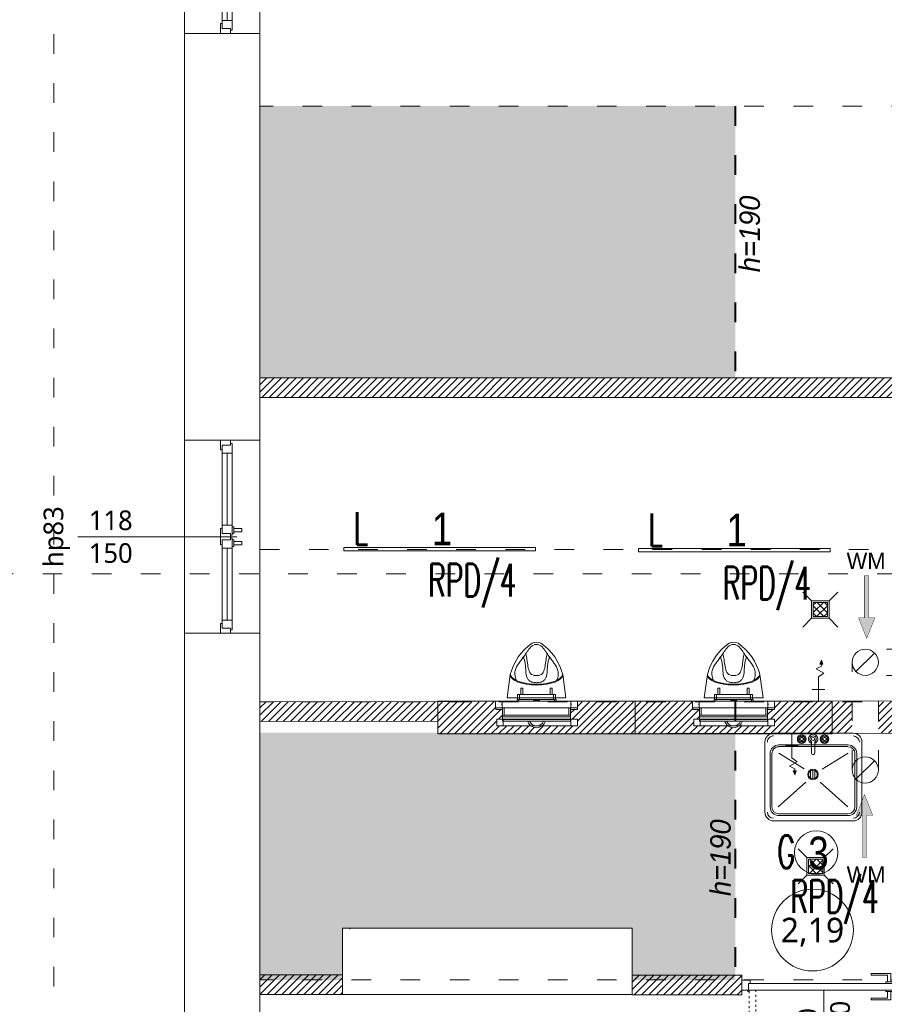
# Model space of a CAD drawing. Header units: millimetres. Extents: x 85284 to 143915, y -66821 to -28273.
# Tile 15 of 31: x 127064 to 127592, y -63925 to -63323. Entities that reach past the tile are written whole.
import ezdxf
from ezdxf.enums import TextEntityAlignment as Align

# ---------------------------------------------------------------- set-up
doc = ezdxf.new("R2010")
doc.units = ezdxf.units.MM
doc.linetypes.add('ACAD_ISO03W100', pattern=[30, 12, -18])
doc.linetypes.add('ACAD_ISO07W100', pattern=[3, 0, -3])
doc.layers.get('0').update_dxf_attribs({"color": 251, "lineweight": 9})
for name, color, linetype, lineweight in [('A-sanitariaty.ART', 251, 'Continuous', 9), ('IE_Numer centralki', 3, 'Continuous', 13), ('IE_Numery obw ośw hala', 6, 'Continuous', 13), ('IE_Oświetlenie podstawowe', 4, 'Continuous', 13), ('instalacje_arch', 251, 'Continuous', 9), ('OPIS', 251, 'Continuous', 9), ('opis..KF', 251, 'Continuous', 9), ('pomocnicza', 251, 'Continuous', 9), ('stolarka_arch', 251, 'Continuous', 9), ('TEXT', 251, 'Continuous', 9), ('wentylacja..KF', 251, 'Continuous', 9), ('wypełnienie 2', 251, 'Continuous', 9), ('ściana pro..KF', 251, 'Continuous', 9), ('ściany ist..KF', 251, 'Continuous', 9)]:
    doc.layers.add(name, color=color, linetype=linetype, lineweight=lineweight)
doc.styles.add('ARCH', font='segoeuil.ttf')
doc.styles.add('Opisowy', font='arial.ttf')
doc.styles.add('SIMPLEX', font='simplex', dxfattribs={"width": 0.85})
doc.styles.get("Standard").update_dxf_attribs({"font": 'arial.ttf'})
pattern_1 = [(45, (-308.0725, -28536.048), (-2.24506403, 2.24506403), [])]

# ---------------------------------------------------------------- blocks, each defined once
blk = doc.blocks.new('*U179')
at = {"layer": 'stolarka_arch', "lineweight": 0}
blk.add_lwpolyline([(0, 0), (118, 0), (118, -46), (0, -46)], close=True, dxfattribs=at)
at = {"layer": 'stolarka_arch'}
for points in [[(0, -22), (6, -22), (6, -23), (3, -23), (3, -28), (0, -28)], [(3, -23), (8, -23), (8, -29), (2, -29), (2, -28), (3, -28)], [(8, -26), (52, -26), (52, -23), (8, -23)], [(57, -23), (52, -23), (52, -29), (58, -29), (58, -28), (57, -28)], [(54, -22), (64, -22), (64, -23), (61, -23), (61, -28), (57, -28), (57, -23), (54, -23)], [(61, -23), (66, -23), (66, -29), (60, -29), (60, -28), (61, -28)], [(110, -26), (66, -26), (66, -23), (110, -23)], [(115, -23), (110, -23), (110, -29), (116, -29), (116, -28), (115, -28)], [(118, -22), (112, -22), (112, -23), (115, -23), (115, -28), (118, -28)], [(8, -26), (52, -26), (52, -29), (8, -29)], [(57, -30), (53, -30), (53, -29), (57, -29)], [(56, -35), (54, -35), (54, -30), (56, -30)], [(65, -30), (61, -30), (61, -29), (65, -29)], [(64, -35), (62, -35), (62, -30), (64, -30)], [(110, -26), (66, -26), (66, -29), (110, -29)]]:
    blk.add_lwpolyline(points, close=True, dxfattribs=at)
blk = doc.blocks.new('*U169')
at = {"layer": 'opis..KF'}
blk.add_line((-20, 0), (77, 0), dxfattribs=at)
at = {"layer": 'opis..KF', "style": 'ARCH', "flags": 12}
for tag, p in [('150', (0, 10)), ('120', (0, -10))]:
    blk.add_attdef(tag, text='', height=12, dxfattribs=at).set_placement(p, align=Align.MIDDLE_CENTER)
blk.add_attdef('hp', text='', height=12, rotation=90, dxfattribs=at).set_placement((-35, 0), align=Align.MIDDLE_CENTER)
blk = doc.blocks.new('*U73')
at = {"layer": 'instalacje_arch', "color": 41, "linetype": 'ACAD_ISO03W100', "lineweight": 9, "true_color": 0xf4ee51}
blk.add_line((0, -2912.07), (0, -145), dxfattribs=at)
at = {"layer": 'instalacje_arch', "color": 41, "true_color": 0xf4ee51, "style": 'ARCH'}
for tag, p in [('P1', (0, 0)), ('P2', (0, -3057.07))]:
    blk.add_attdef(tag, text='', height=20, rotation=90, dxfattribs=at).set_placement(p, align=Align.MIDDLE_CENTER)
blk = doc.blocks.new('111_320_00_5-G-1')
for p, q in [((-208, 112), (-208, 122)), ((208, 122), (-208, 122)), ((208, 122), (208, 112)), ((-208, 95.8), (-208, 112)), ((-208, 112), (208, 112)), ((-208, 95.8), (-208, 85.8)), ((208, 95.8), (-208, 95.8)), ((-208, 85.8), (-198, 85.8)), ((-208, 40), (-208, 85.8)), ((-198, 40), (-198, 85.8)), ((198, 85.8), (-198, 85.8)), ((198, 85.8), (208, 85.8)), ((198, 40), (198, 85.8)), ((208, 112), (208, 95.8)), ((208, 85.8), (208, 95.8)), ((208, 40), (208, 85.8)), ((-250, 40), (-250, 0)), ((-250, 40), (-210, 40)), ((-250, 0), (-210, 0)), ((-249.5, 40), (-249.5, 50.5)), ((-208, 50.5), (-249.5, 50.5)), ((-212.5, 23.6), (-212.5, 16.4)), ((-212.5, 23.6), (-210, 23.6)), ((-210, 16.4), (-212.5, 16.4)), ((-210, 40), (-210, 23.6)), ((-210, 40), (-210, 0)), ((-210, 40), (210, 40)), ((-210, 16.4), (-210, 0)), ((-210, 0), (210, 0)), ((-118.5, 0), (-118.5, -10)), ((-108.8, 0), (-108.8, -10)), ((109.7, 0), (109.7, -10)), ((119.4, 0), (119.4, -10)), ((249.5, 50.5), (208, 50.5)), ((210, 40), (210, 23.6)), ((210, 40), (250, 40)), ((210, 40), (210, 0)), ((210, 23.6), (212.5, 23.6)), ((212.5, 16.4), (210, 16.4)), ((210, 16.4), (210, 0)), ((210, 0), (250, 0)), ((212.5, 16.4), (212.5, 23.6)), ((249.5, 40), (249.5, 50.5)), ((250, 40), (250, 0)), ((-108.8, -10), (-118.5, -10)), ((-108.8, -10), (109.7, -10)), ((20.5, -5), (-19.5, -5)), ((119.4, -10), (109.7, -10))]:
    blk.add_line(p, q)
for radius, start, end in [(56, 90, 164.03689), (45, 20.01372, 159.98628), (56, 15.96311, 90)]:
    blk.add_arc((0, 106.6), radius, start, end)
at = {"flags": 3}
blk.add_attdef('PRODUCENT', (0, 0), '', height=2.5, dxfattribs=at)
blk = doc.blocks.new('*U1065')
at = {"layer": 'A-sanitariaty.ART'}
for p, q in [((42.21, 22), (44.2, 36.22)), ((78.21, 22), (76.23, 36.22)), ((50.77, 28), (50.61, 27.84)), ((51.81, 27.84), (50.61, 27.84)), ((50.61, 24), (50.61, 27.84)), ((50.61, 24), (50.61, 25.84)), ((50.77, 28), (51.65, 28)), ((51.65, 28), (51.81, 27.84)), ((51.81, 24), (51.81, 27.84)), ((51.81, 24), (51.81, 25.84)), ((68.77, 28), (68.61, 27.84)), ((68.61, 24), (68.61, 27.84)), ((69.81, 27.84), (68.61, 27.84)), ((68.61, 24), (68.61, 25.84)), ((68.61, 24), (68.61, 25.84)), ((68.77, 28), (69.65, 28)), ((69.65, 28), (69.81, 27.84)), ((69.81, 24), (69.81, 27.84)), ((69.81, 24), (69.81, 25.84)), ((78.21, 22), (42.21, 22)), ((48.57, 21), (48.57, 24)), ((48.57, 24), (49.77, 24)), ((70.57, 24), (49.77, 24)), ((49.77, 21), (49.77, 24)), ((70.57, 21), (70.57, 24)), ((70.57, 24), (71.77, 24)), ((71.77, 21), (71.77, 24))]:
    blk.add_line(p, q, dxfattribs=at)
for points in [[(0, 0), (0, 20), (120.42, 20), (120.42, 0)], [(35.21, 9), (39.21, 9), (39.21, 5), (35.21, 5)], [(39.21, 5), (80.53, 5), (80.53, 9), (39.21, 9)], [(84.53, 9), (80.53, 9), (80.53, 5), (84.53, 5)]]:
    blk.add_lwpolyline(points, close=True, dxfattribs=at)
for centre, radius, start, end in [((76.17, 28.23), 32.96, 124.55591, 165.95922), ((60.21, 49.71), 6.29, 64.19059, 115.80941), ((44.25, 28.23), 32.96, 14.04078, 55.44409)]:
    blk.add_arc(centre, radius, start, end, dxfattribs=at)
for centre, major_axis, start_param, end_param in [((60.21, 36.22), (16.02, 0), 3.141593, 6.283185), ((60.21, 36.78), (-16.02, 0), 0.065622, 3.07597)]:
    blk.add_ellipse(centre, major_axis=major_axis, ratio=0.402462, start_param=start_param, end_param=end_param, dxfattribs=at)
for points, knots in [([(47.89, 32.66), (47.41, 33.82), (46.81, 35.74), (47.07, 39.5), (49.22, 43.01), (52.67, 47.31), (55.21, 51.57), (58.24, 54.62), (59.86, 54.65), (60.21, 54.66)], [3.043789, 3.043789, 3.043789, 3.043789, 6.761657, 9.136118, 14.050107, 18.764597, 25.639831, 29.403073, 30.435335, 30.435335, 30.435335, 30.435335]), ([(72.53, 32.66), (73.02, 33.82), (73.61, 35.74), (73.36, 39.5), (71.21, 43.01), (67.76, 47.31), (65.21, 51.57), (62.18, 54.62), (60.56, 54.65), (60.21, 54.66)], [3.043789, 3.043789, 3.043789, 3.043789, 6.761657, 9.136118, 14.050107, 18.764597, 25.639831, 29.403073, 30.435335, 30.435335, 30.435335, 30.435335]), ([(60.21, 35.57), (59.67, 35.61), (58.4, 35.78), (56.99, 36.22), (54.98, 39.14), (54.8, 43.88), (53.95, 47.79), (53.63, 48.96)], [3.104904, 3.104904, 3.104904, 3.104904, 3.921257, 5.36857, 6.983212, 15.264462, 18.89669, 18.89669, 18.89669, 18.89669]), ([(60.21, 35.57), (60.75, 35.61), (62.03, 35.78), (63.43, 36.22), (65.45, 39.14), (65.63, 43.88), (66.48, 47.79), (66.79, 48.96)], [3.104904, 3.104904, 3.104904, 3.104904, 3.921257, 5.36857, 6.983212, 15.264462, 18.89669, 18.89669, 18.89669, 18.89669]), ([(60.21, 31.27), (59.28, 31.32), (57.87, 31.47), (56.03, 32.22), (53.39, 35.12), (53.98, 40.79), (52.87, 45.27), (52.3, 47.02)], [1.12883, 1.12883, 1.12883, 1.12883, 3.921257, 5.36857, 6.983212, 15.264462, 20.793631, 20.793631, 20.793631, 20.793631]), ([(60.21, 31.27), (61.15, 31.32), (62.55, 31.47), (64.4, 32.22), (67.04, 35.12), (66.44, 40.79), (67.56, 45.27), (68.12, 47.02)], [1.12883, 1.12883, 1.12883, 1.12883, 3.921257, 5.36857, 6.983212, 15.264462, 20.793631, 20.793631, 20.793631, 20.793631])]:
    blk.add_open_spline(points, degree=3, knots=knots, dxfattribs=at)
at = {"layer": 'A-sanitariaty.ART', "xscale": 0.1, "yscale": 0.1, "zscale": 0.1, "rotation": 180}
blk.add_blockref('111_320_00_5-G-1', (60.21, 20), dxfattribs=at)
blk = doc.blocks.new('*U168')
at = {"layer": 'stolarka_arch', "linetype": 'ACAD_ISO03W100', "lineweight": 0, "ltscale": 0.1}
for points in [[(4.5, 92), (4.5, 0), (8.5, 0), (8.5, 92)], [(3.5, 87), (-1.5, 87), (-1.5, 75), (-0.5, 75), (-0.5, 85), (3.5, 85)], [(3.5, 88), (3.5, 84), (4.5, 84), (4.5, 88)], [(9.5, 88), (9.5, 84), (8.5, 84), (8.5, 88)], [(9.5, 87), (14.5, 87), (14.5, 75), (13.5, 75), (13.5, 85), (9.5, 85)]]:
    blk.add_lwpolyline(points, close=True, dxfattribs=at)
at = {"layer": 'stolarka_arch'}
for points in [[(5, -4), (5, -6), (0, -6), (0, 0), (4, 0), (4, -4), (5, -4)], [(96, 0), (4, 0), (4, -4), (96, -4)], [(91, 1), (91, 6), (79, 6), (79, 5), (89, 5), (89, 1)], [(92, 1), (88, 1), (88, 0), (92, 0)], [(95, -4), (95, -6), (100, -6), (100, 0), (96, 0), (96, -4), (95, -4)], [(91, -5), (91, -10), (79, -10), (79, -9), (89, -9), (89, -5)], [(92, -5), (88, -5), (88, -4), (92, -4)]]:
    blk.add_lwpolyline(points, close=True, dxfattribs=at)
blk.add_circle((4, 0.5), 0.5, dxfattribs=at)
at = {"layer": 'stolarka_arch', "linetype": 'ACAD_ISO07W100', "lineweight": 0, "ltscale": 0.5}
blk.add_arc((4, 0), 92, 0, 89.65063, dxfattribs=at)
blk = doc.blocks.new('*U1069')
at = {"layer": 'A-sanitariaty.ART'}
h = blk.add_hatch(dxfattribs=at)
h.set_pattern_fill('ANSI37', color=256)
h.paths.add_polyline_path([(4.35, -4.35), (4.35, 4.35), (-4.35, 4.35), (-4.35, -4.35)])
for p, q in [((-5.35, 5.35), (-10.71, 10.71)), ((5.35, 5.35), (10.71, 10.71)), ((-10.71, -10.71), (-5.35, -5.35)), ((10.71, -10.71), (5.35, -5.35))]:
    blk.add_line(p, q, dxfattribs=at)
for points in [[(5.35, -5.35), (5.35, 5.35), (-5.35, 5.35), (-5.35, -5.35)], [(4.35, -4.35), (4.35, 4.35), (-4.35, 4.35), (-4.35, -4.35)]]:
    blk.add_lwpolyline(points, close=True, dxfattribs=at)
blk = doc.blocks.new('*U1070')
at = {"layer": 'A-sanitariaty.ART'}
for p, q in [((-1.8, 25.34), (-2.73, 22.94)), ((-1.8, 25.34), (-0.88, 22.94)), ((-0.88, 22.94), (-2.73, 22.94)), ((0, 0), (0, 15.11)), ((3.89, 7.55), (-3.89, 7.55))]:
    blk.add_line(p, q, dxfattribs=at)
blk.add_lwpolyline([(0, 15.11), (-3.33, 17.44), (1.52, 20.05), (-1.8, 21.8), (-1.8, 25.34)], dxfattribs=at)
blk.add_solid([(-0.88, 22.94), (-2.73, 22.94), (-1.8, 25.34)], dxfattribs=at)
blk = doc.blocks.new('*U1071')
at = {"layer": 'A-sanitariaty.ART'}
for p, q in [((-29.67, 5.35), (-29.67, 48.19)), ((24.32, 53.55), (-24.32, 53.55)), ((-24.32, 53.55), (-24.32, 53.55)), ((-21.1, 50.33), (21.1, 50.33)), ((-21.1, 50.33), (-21.1, 50.33)), ((-21.1, 49.26), (21.1, 49.26)), ((29.67, 5.35), (29.67, 48.19)), ((-26.46, 12.48), (-26.46, 44.98)), ((-25.39, 12.48), (-25.39, 44.98)), ((-4.19, 29.82), (-21.1, 44.98)), ((4.72, 29.82), (21.64, 44.98)), ((25.39, 44.98), (25.39, 12.48)), ((26.46, 44.98), (26.46, 12.48)), ((-2.21, 26.2), (-2.21, 24.19)), ((-0.88, 27.61), (-0.88, 22.77)), ((0.46, 27.86), (0.46, 22.52)), ((1.8, 27.39), (1.8, 23)), ((-5.3, 21.98), (-21.23, 12.07)), ((5.66, 21.7), (21.23, 12.07)), ((-0.76, 5.19), (-0.76, 12.19)), ((1.16, 12.19), (1.16, 5.18)), ((21.1, 8.19), (-21.1, 8.19)), ((21.1, 7.12), (-21.1, 7.12)), ((24.32, 0), (-24.32, 0)), ((-7.71, 3.76), (-8.23, 3.76)), ((-7.72, 3.28), (-8.23, 3.28)), ((-7.03, 4.45), (-7.03, 4.97)), ((-7.03, 2.6), (-7.03, 2.07)), ((-6.55, 4.44), (-6.55, 4.97)), ((-6.55, 2.59), (-6.55, 2.07)), ((-5.86, 3.76), (-5.34, 3.76)), ((-5.86, 3.28), (-5.34, 3.28)), ((6.26, 3.76), (5.74, 3.76)), ((6.26, 3.28), (5.74, 3.28)), ((6.95, 4.45), (6.95, 4.97)), ((6.95, 2.6), (6.95, 2.07)), ((7.43, 4.44), (7.43, 4.97)), ((7.43, 2.59), (7.43, 2.07)), ((8.11, 3.28), (8.63, 3.28)), ((8.12, 3.76), (8.63, 3.76))]:
    blk.add_line(p, q, dxfattribs=at)
for radius in [3.21, 2.68]:
    blk.add_circle((0.27, 25.19), radius, dxfattribs=at)
for centre, radius, start, end in [((-24.32, 48.19), 5.35, 90, 180), ((-24.32, 48.19), 3.75, 90, 180), ((-21.1, 44.98), 5.35, 90, 180), ((-21.1, 44.98), 4.28, 90, 180), ((21.1, 44.98), 5.35, 0, 90), ((21.1, 44.98), 4.28, 0, 90), ((24.32, 48.19), 5.35, 0, 90), ((24.32, 48.19), 3.75, 0, 90), ((-21.1, 12.48), 5.35, 180, 270), ((-21.1, 12.48), 4.28, 180, 270), ((21.1, 12.48), 4.28, 270, 0), ((21.1, 12.48), 5.35, 270, 0), ((-24.32, 5.35), 5.35, 180, 270), ((-24.32, 5.35), 3.75, 180, 270), ((24.32, 5.35), 5.35, 270, 0), ((24.32, 5.35), 3.75, 270, 0)]:
    blk.add_arc(centre, radius, start, end, dxfattribs=at)
at = {"layer": 'A-sanitariaty.ART', "extrusion": (0, 0, -1)}
for centre, major_axis, start_param, end_param in [((0.2, 12.19), (-0.682, -0.682), 0.785398, 3.926991), ((-6.79, 3.52), (1.87, -1.87), 3.141593, 9.424778), ((0.2, 3.52), (2.04, -2.04), 4.269972, 9.867399), ((7.19, 3.52), (1.87, -1.87), 3.141593, 9.424778), ((-6.79, 3.52), (-1.36, -1.36), 1.068738, 2.075279), ((-6.79, 3.52), (-1.36, -1.36), -0.519398, 0.509798), ((-6.79, 3.52), (0.682, -0.682), 6.283185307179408, 12.56637061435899), ((-6.79, 1.59), (0.381, -0.381), 6.283185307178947, 12.56637061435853), ((-6.79, 3.52), (-1.36, -1.36), 4.213945, 5.219911), ((-6.79, 3.52), (1.36, -1.36), 4.208338, 5.220077), ((0.2, 3.52), (1.36, -1.36), 4.456578, 9.682308), ((7.19, 3.52), (1.36, -1.36), 1.066745, 2.078485), ((7.19, 3.52), (-1.36, -1.36), 1.072353, 2.078319), ((7.19, 3.52), (0.682, -0.682), 6.283185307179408, 12.56637061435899), ((7.19, 1.59), (0.381, -0.381), 6.283185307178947, 12.56637061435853), ((7.19, 3.52), (-1.36, -1.36), 2.622195, 3.651391), ((7.19, 3.52), (1.36, -1.36), 5.781128, 6.787667)]:
    blk.add_ellipse(centre, major_axis=major_axis, ratio=1, start_param=start_param, end_param=end_param, dxfattribs=at)
for centre, major_axis in [((-6.79, 5.45), (0.381, -0.381)), ((7.19, 5.45), (0.381, -0.381)), ((-8.72, 3.52), (0.381, -0.381)), ((-4.86, 3.52), (0.381, -0.381)), ((0.2, 3.52), (0.682, -0.682)), ((5.26, 3.52), (0.381, -0.381)), ((9.11, 3.52), (0.381, -0.381))]:
    blk.add_ellipse(centre, major_axis=major_axis, ratio=1, dxfattribs=at)
at = {"layer": 'A-sanitariaty.ART'}
blk.add_point((0, 0), dxfattribs=at)
blk = doc.blocks.new('opis drzwi')
at = {"layer": 'opis..KF'}
blk.add_line((-20, 0), (20, 0), dxfattribs=at)
at = {"layer": 'opis..KF', "style": 'ARCH', "flags": 12}
for tag, p in [('90', (0, 10)), ('200', (0, -10))]:
    blk.add_attdef(tag, text='', height=12, dxfattribs=at).set_placement(p, align=Align.MIDDLE_CENTER)
blk = doc.blocks.new('*U1076')
at = {"layer": 'wentylacja..KF', "lineweight": 0}
blk.add_line((5.66, 5.66), (-5.66, -5.66), dxfattribs=at)
at = {"layer": 'wentylacja..KF'}
blk.add_circle((0, 0), 8, dxfattribs=at)
blk = doc.blocks.new('*U1072')
at = {"layer": 'wentylacja..KF', "lineweight": 5}
h = blk.add_hatch(color=256, dxfattribs=at)
h.dxf.hatch_style = 1
h.paths.add_polyline_path([(12.5, 5), (12.5, 1.25), (38.48, 1.25), (38.48, -1.25), (12.5, -1.25), (12.5, -5), (0, 0)])
at = {"layer": 'wentylacja..KF', "color": 240, "const_width": 0.239}
blk.add_lwpolyline([(12.5, 5), (12.5, 1.25), (38.48, 1.25), (38.48, -1.25), (12.5, -1.25), (12.5, -5), (0, 0)], close=True, dxfattribs=at)
blk = doc.blocks.new('nr pom')
at = {"layer": 'opis..KF', "lineweight": 20}
blk.add_circle((0, 0), 25, dxfattribs=at)
at = {"layer": 'opis..KF', "style": 'ARCH'}
blk.add_attdef('00', text='', height=15, dxfattribs=at).set_placement((0, 0), align=Align.MIDDLE_CENTER)
blk = doc.blocks.new('Oprawa 1.0')
at = {"layer": 'IE_Oświetlenie podstawowe', "color": 0, "linetype": 'ByBlock'}
blk.add_lwpolyline([(-58.5, 2), (58.5, 2), (58.5, 0), (-58.5, 0)], close=True, dxfattribs=at)
at = {"layer": 'IE_Oświetlenie podstawowe', "color": 0, "insert": (-4.78, 23.3), "char_height": 20, "width": 20.191, "attachment_point": 1, "style": 'Opisowy'}
blk.add_mtext('{\\W0.8;1}', dxfattribs=at)
blk = doc.blocks.new('Oprawa 3.0')
at = {"layer": 'IE_Oświetlenie podstawowe', "color": 0, "linetype": 'ByBlock'}
blk.add_circle((0, 0), 13.31, dxfattribs=at)
at = {"layer": 'IE_Oświetlenie podstawowe', "color": 0, "insert": (-4.83, 9.74), "char_height": 20, "width": 20.191, "attachment_point": 1, "style": 'Opisowy'}
blk.add_mtext('{\\W0.8;3}', dxfattribs=at)

msp = doc.modelspace()

# ---------------------------------------------------------------- hatches: boundary and pattern name
at = {"layer": 'pomocnicza', "linetype": 'ByBlock', "lineweight": 0, "true_color": 0xe8e8e8}
h = msp.add_hatch(color=254, dxfattribs=at)
h.dxf.hatch_style = 1
h.paths.add_polyline_path([(127501.4, -63541.99), (127210.9, -63541.99), (127210.9, -63375.99), (127501.4, -63375.99)])
h = msp.add_hatch(color=254, dxfattribs=at)
h.dxf.hatch_style = 1
h.paths.add_polyline_path([(127438.4, -63878.49), (127438.4, -63909.99), (127501.4, -63909.99), (127501.4, -63758.99), (127210.72, -63758.99), (127210.72, -63909.99), (127261.4, -63909.99), (127261.4, -63878.49)])
at = {"layer": 'wypełnienie 2', "linetype": 'ByBlock', "transparency": 33554595}
h = msp.add_hatch(dxfattribs=at)
h.set_pattern_fill('ANSI31', color=256)
h.set_pattern_definition(pattern_1)
h.paths.add_polyline_path([(127600.65, -63470.99), (127598.62, -63470.99), (127598.71, -63541.99), (127501.4, -63541.99), (127501.4, -63553.99), (127598.72, -63553.99), (127598.72, -63553.99), (127598.73, -63563.99), (127600.65, -63563.99)])
h.paths.add_polyline_path([(127501.4, -63541.99), (127210.9, -63541.99), (127210.9, -63553.99), (127501.4, -63553.99)])
h.paths.add_polyline_path([(127608.26, -63486.99), (127600.65, -63486.99), (127600.65, -63563.99), (127608.26, -63563.99)])
h.paths.add_polyline_path([(127614.65, -63486.99), (127608.26, -63486.99), (127608.26, -63563.99), (127614.65, -63563.99)])
h.paths.add_polyline_path([(127616.36, -63486.99), (127614.65, -63486.99), (127614.65, -63558.2), (127616.45, -63559.52)])
h.paths.add_polyline_path([(127755.89, -63486.99), (127616.36, -63486.99), (127616.36, -63488.99), (127755.89, -63488.99)])
h.paths.add_polyline_path([(127755.89, -63472.99), (127614.65, -63472.99), (127614.65, -63486.99), (127755.89, -63486.99)])
h.paths.add_polyline_path([(127755.89, -63470.99), (127614.65, -63470.99), (127614.65, -63472.99), (127755.89, -63472.99)])
h.paths.add_polyline_path([(127614.65, -63470.99), (127608.26, -63470.99), (127608.26, -63472.99), (127614.65, -63472.99)])
h.paths.add_polyline_path([(127608.26, -63470.99), (127600.65, -63470.99), (127600.65, -63472.99), (127608.26, -63472.99)])
h.paths.add_polyline_path([(127769.89, -63470.99), (127755.89, -63470.99), (127755.89, -63472.99), (127769.89, -63472.99)])
h.paths.add_polyline_path([(127788.65, -63470.99), (127769.89, -63470.99), (127769.89, -63472.99), (127788.65, -63472.99)])
h.paths.add_polyline_path([(127802.65, -63470.99), (127788.65, -63470.99), (127788.65, -63472.99), (127802.65, -63472.99)])
h.paths.add_polyline_path([(127846.9, -63463.99), (127806.9, -63463.99), (127806.9, -63470.99), (127802.65, -63470.99), (127802.65, -63472.99), (127846.9, -63472.99)])
h.paths.add_polyline_path([(127846.9, -63472.99), (127802.65, -63472.99), (127802.65, -63486.99), (127846.9, -63486.99)])
h.paths.add_polyline_path([(127788.65, -63472.99), (127769.89, -63472.99), (127769.89, -63486.99), (127788.65, -63486.99)])
h.paths.add_polyline_path([(127769.89, -63472.99), (127755.89, -63472.99), (127755.89, -63486.99), (127769.89, -63486.99)])
h.paths.add_polyline_path([(127769.89, -63486.99), (127755.89, -63486.99), (127755.89, -63488.99), (127769.89, -63488.99)])
h.paths.add_polyline_path([(127788.65, -63486.99), (127769.89, -63486.99), (127769.89, -63488.99), (127786.65, -63488.99), (127786.65, -63626.26), (127788.65, -63626.26)])
h.paths.add_polyline_path([(127802.65, -63486.99), (127788.65, -63486.99), (127788.65, -63626.26), (127802.65, -63626.26)])
h.paths.add_polyline_path([(127846.9, -63486.99), (127802.65, -63486.99), (127802.65, -63626.26), (127804.65, -63626.26), (127804.65, -63564.49), (127856.9, -63564.49), (127856.9, -63552.49), (127846.9, -63552.49)])
h = msp.add_hatch(dxfattribs=at)
h.set_pattern_fill('ANSI31', color=256)
h.set_pattern_definition(pattern_1)
h.paths.add_polyline_path([(127261.4, -63909.99), (127210.9, -63909.99), (127210.9, -63918.99), (127261.4, -63918.99)])
h.paths.add_polyline_path([(127261.4, -63906.99), (127210.9, -63906.99), (127210.9, -63909.99), (127261.4, -63909.99)])
h.paths.add_polyline_path([(127505.44, -63912.85), (127505.44, -63909.99), (127438.4, -63909.99), (127438.4, -63918.99), (127505.45, -63919.11), (127505.45, -63916.2), (127505.44, -63916.2)])
h.paths.add_polyline_path([(127505.44, -63907.2), (127438.4, -63907.2), (127438.4, -63909.99), (127505.44, -63909.99)])
h.paths.add_polyline_path([(127319.72, -63739.99), (127246.65, -63739.99), (127210.9, -63740.04), (127210.9, -63752.04), (127319.72, -63751.9)])
h.paths.add_polyline_path([(127355.61, -63750.64), (127359.13, -63750.64), (127359.13, -63749.21), (127359.13, -63748.21), (127359.13, -63744.69), (127354.98, -63744.69), (127354.98, -63743.64), (127354.93, -63743.64), (127354.93, -63739.99), (127319.72, -63739.99), (127319.72, -63759.64), (127440.14, -63759.48), (127440.14, -63739.99), (127404.93, -63739.99), (127404.93, -63743.64), (127404.88, -63743.64), (127404.88, -63744.69), (127400.73, -63744.69), (127400.73, -63748.21), (127400.73, -63749.21), (127400.73, -63750.64), (127404.93, -63750.64), (127404.93, -63754.64), (127400.93, -63754.64), (127383.47, -63754.64, -0.1727), (127379.93, -63755.9, -0.1727), (127376.39, -63754.64), (127359.61, -63754.64), (127355.61, -63754.64)])
h.paths.add_polyline_path([(127476.04, -63750.64), (127479.55, -63750.64), (127479.55, -63749.21), (127479.55, -63748.21), (127479.55, -63744.69), (127475.4, -63744.69), (127475.4, -63743.64), (127475.35, -63743.64), (127475.35, -63739.99), (127440.14, -63739.99), (127440.14, -63759.48), (127501.4, -63759.41), (127501.4, -63755.8, -0.047153), (127500.35, -63755.9, -0.1727), (127496.81, -63754.64), (127480.04, -63754.64), (127476.04, -63754.64)])
h.paths.add_polyline_path([(127560.56, -63739.99), (127525.35, -63739.99), (127525.35, -63743.64), (127525.3, -63743.64), (127525.3, -63744.69), (127521.15, -63744.69), (127521.15, -63748.21), (127521.15, -63749.21), (127521.15, -63750.64), (127525.35, -63750.64), (127525.35, -63754.64), (127521.35, -63754.64), (127503.89, -63754.64, -0.124533), (127501.4, -63755.8), (127501.4, -63759.41), (127523.83, -63759.38, -0.048134), (127524.86, -63759.28), (127560.56, -63759.28)])
h.paths.add_polyline_path([(127572.83, -63739.99), (127560.56, -63739.99), (127560.56, -63759.28), (127572.83, -63759.28)])
h.paths.add_polyline_path([(127600.65, -63739.99), (127588.83, -63739.99), (127588.83, -63759.3), (127598.5, -63759.28), (127598.65, -63878.49), (127600.65, -63878.49)])
h.paths.add_polyline_path([(127608.26, -63739.99), (127600.65, -63739.99), (127600.65, -63832.99), (127608.26, -63832.99)])
h.paths.add_polyline_path([(127614.65, -63735.79), (127608.91, -63739.99), (127608.26, -63739.99), (127608.26, -63832.99), (127614.65, -63832.99)])
h.paths.add_polyline_path([(127627.16, -63739.52), (127616.68, -63739.53), (127616.67, -63734.31), (127614.65, -63735.79), (127614.65, -63832.99), (127616.64, -63832.99), (127616.61, -63751.53), (127617.26, -63751.53), (127627.18, -63751.52), (127627.18, -63748.41), (127627.17, -63748.41), (127627.17, -63745.46)])
h.paths.add_polyline_path([(127608.26, -63846.99), (127600.65, -63846.99), (127600.65, -63878.49), (127608.26, -63878.48)])
h.paths.add_polyline_path([(127614.65, -63846.99), (127608.26, -63846.99), (127608.26, -63878.48), (127614.65, -63878.47)])
h.paths.add_polyline_path([(127608.26, -63723.89), (127600.65, -63723.89), (127600.65, -63739.99), (127608.26, -63739.99)])
h.paths.add_polyline_path([(127614.65, -63723.89), (127608.26, -63723.89), (127608.26, -63739.99), (127608.91, -63739.99), (127614.65, -63735.79)])
h.paths.add_polyline_path([(127614.65, -63663.99), (127608.26, -63663.99), (127608.26, -63707.89), (127614.65, -63707.89)])
h.paths.add_polyline_path([(127608.26, -63663.99), (127605.26, -63663.99), (127600.65, -63663.99), (127600.65, -63707.89), (127608.26, -63707.89)])
h.paths.add_polyline_path([(127616.57, -63663.99), (127614.65, -63663.99), (127614.65, -63707.89), (127616.63, -63707.89)])
h.paths.add_polyline_path([(127525.13, -63894.18), (127572.06, -63894.18), (127572.06, -63866.99), (127525.13, -63866.99)], flags=9)
h.paths.add_polyline_path([(127566.8, -63855.17), (127595.95, -63855.17), (127595.95, -63835.58), (127566.8, -63835.58)], flags=9)

# ---------------------------------------------------------------- linework, layer by layer
at = {"linetype": 'ACAD_ISO03W100'}
for p, q in [((127608.91, -63375.99), (127210.9, -63375.99)), ((127598.72, -63553.99), (127210.9, -63553.99)), ((127210.9, -63646.99), (127735.9, -63646.99)), ((127755.89, -63707.89), (127580.83, -63707.89)), ((127572.83, -63781.7), (127572.83, -63715.89)), ((127755.89, -63723.89), (127588.83, -63723.89)), ((127588.83, -63781.7), (127588.83, -63723.89)), ((127608.91, -63739.99), (127210.9, -63739.99)), ((127608.91, -63909.99), (127210.9, -63909.99))]:
    msp.add_line(p, q, dxfattribs=at)
for points in [[(124497.43, -66198.99), (122868.44, -66199.05), (122636.02, -65948.78), (122636.02, -65414.99), (122716.02, -65414.99), (122716.02, -64997.99), (122636.02, -64997.99), (122636.02, -62604.99), (123822.02, -62604.99), (123822.02, -64213.99), (127084.9, -64213.99), (127084.9, -62604.99)], [(123822.02, -62604.99), (123822.02, -64213.99), (127084.9, -64213.99), (127084.9, -62684.99)]]:
    msp.add_lwpolyline(points, dxfattribs=at)
at = {"layer": 'pomocnicza', "color": 114, "linetype": 'ACAD_ISO03W100', "lineweight": 40, "true_color": 0x139b48}
for p, q in [((127501.4, -63375.99), (127501.4, -63553.99)), ((127501.4, -63739.99), (127501.4, -63907.2))]:
    msp.add_line(p, q, dxfattribs=at)
at = {"layer": 'ściana pro..KF', "linetype": 'ByBlock'}
for p, q in [((127598.71, -63541.99), (127210.9, -63541.99)), ((127598.72, -63553.99), (127210.9, -63553.99)), ((127598.75, -63739.55), (127210.71, -63740.04)), ((127319.72, -63751.9), (127210.72, -63752.04)), ((127261.4, -63906.99), (127210.9, -63906.99)), ((127505.44, -63907.11), (127438.4, -63907.2)), ((127505.44, -63907.11), (127505.45, -63919.11)), ((127261.4, -63918.99), (127210.9, -63918.99)), ((127438.4, -63918.99), (127505.45, -63919.11))]:
    msp.add_line(p, q, dxfattribs=at)
msp.add_lwpolyline([(127319.72, -63751.9), (127319.72, -63759.64), (127598.5, -63759.28)], dxfattribs=at)
for points in [[(127261.4, -63918.99), (127210.9, -63918.99), (127210.9, -63906.99), (127261.4, -63906.99)], [(127505.45, -63919.11), (127438.4, -63919.11), (127438.4, -63907.2), (127505.45, -63907.2)]]:
    msp.add_lwpolyline(points, close=True, dxfattribs=at)
at = {"layer": 'ściany ist..KF', "linetype": 'ByBlock'}
for p, q in [((127210.9, -63377.99), (127210.9, -63550.99)), ((127210.9, -63736.99), (127210.9, -63918.99)), ((127261.4, -63878.49), (127438.4, -63878.49)), ((127261.41, -63918.99), (127261.4, -63878.49)), ((127265.9, -63878.99), (127265.9, -63878.49)), ((127438.4, -63878.49), (127438.4, -63918.99)), ((127438.4, -63918.99), (127261.4, -63918.99))]:
    msp.add_line(p, q, dxfattribs=at)
for points in [[(127164.9, -63580.14), (127210.9, -63580.14), (127210.9, -63331.59), (127164.9, -63331.59)], [(127164.9, -63938.92), (127210.9, -63938.92), (127210.9, -63698.14), (127164.9, -63698.14)]]:
    msp.add_lwpolyline(points, close=True, dxfattribs=at)

# ---------------------------------------------------------------- block references
ref = msp.add_blockref('*U169', (127119.71, -63639.14))
ref.add_attrib('150', '118', dxfattribs={"layer": 'opis..KF', "height": 12, "style": 'ARCH'}).set_placement((127119.71, -63629.14), align=Align.MIDDLE_CENTER)
ref.add_attrib('120', '150', dxfattribs={"layer": 'opis..KF', "height": 12, "style": 'ARCH'}).set_placement((127119.71, -63649.14), align=Align.MIDDLE_CENTER)
ref.add_attrib('hp', 'hp83', dxfattribs={"layer": 'opis..KF', "height": 12, "rotation": 90, "style": 'ARCH'}).set_placement((127084.71, -63639.14), align=Align.MIDDLE_CENTER)
at = {"layer": 'A-sanitariaty.ART', "xscale": -1}
for name, p in [('*U1069', (127553.39, -63683.66)), ('*U1065', (127440.14, -63759.64)), ('*U1065', (127560.56, -63759.64)), ('*U1070', (127552.27, -63739.99)), ('*U1069', (127550.47, -63840.63))]:
    msp.add_blockref(name, p, dxfattribs=at)
at = {"layer": 'A-sanitariaty.ART', "rotation": 180}
for name, p in [('*U1071', (127549.17, -63759.28)), ('*U1070', (127535.97, -63759.28))]:
    msp.add_blockref(name, p, dxfattribs=at)
at = {"layer": 'IE_Oświetlenie podstawowe', "linetype": 'ByBlock'}
for name, p in [('Oprawa 1.0', (127320.75, -63647.7)), ('Oprawa 1.0', (127500.82, -63648.41)), ('Oprawa 3.0', (127550.86, -63832.19))]:
    msp.add_blockref(name, p, dxfattribs=at)
at = {"layer": 'OPIS', "rotation": 270}
msp.add_blockref('*U73', (129720.21, -63661.94), dxfattribs=at)
at = {"layer": 'opis..KF', "color": 30}
msp.add_blockref('nr pom', (127548.6, -63879.55), dxfattribs=at).add_auto_attribs({'00': '2,19'})
at = {"layer": 'stolarka_arch', "xscale": -1}
for name, p, rotation in [('*U179', (127164.9, -63213.59), 90), ('*U179', (127164.9, -63580.14), 90), ('*U168', (127505.44, -63916.2), 180)]:
    msp.add_blockref(name, p, dxfattribs=dict(at, rotation=rotation))
at = {"layer": 'TEXT'}
ref = msp.add_blockref('opis drzwi', (127555.44, -63936.2), dxfattribs=dict(at, rotation=90))
ref.add_attrib('90', '90', dxfattribs={"layer": 'opis..KF', "height": 12, "rotation": 90, "style": 'ARCH'}).set_placement((127545.44, -63936.2), align=Align.MIDDLE_CENTER)
ref.add_attrib('200', '200', dxfattribs={"layer": 'opis..KF', "height": 12, "rotation": 90, "style": 'ARCH'}).set_placement((127565.44, -63936.2), align=Align.MIDDLE_CENTER)
at = {"layer": 'wentylacja..KF'}
for name, p, rotation in [('*U1072', (127581.72, -63701.31), 89.99999999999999), ('*U1076', (127580.83, -63715.89), 180), ('*U1076', (127580.83, -63781.7), 180), ('*U1072', (127580.38, -63796.77), 270)]:
    msp.add_blockref(name, p, dxfattribs=dict(at, rotation=rotation))

# ---------------------------------------------------------------- texts
at = {"layer": 'IE_Numer centralki', "style": 'SIMPLEX', "width": 0.6}
for s, p in [('L', (127268.34, -63644.18)), ('L', (127448.4, -63644.89)), ('G', (127527.11, -63841.67))]:
    msp.add_text(s, height=20, dxfattribs=at).set_placement(p)
at = {"layer": 'IE_Numery obw ośw hala', "style": 'SIMPLEX', "width": 0.6}
for p in [(127313.72, -63675.76), (127493.78, -63677.47), (127535.12, -63869.05)]:
    msp.add_text('RPD/4', height=20, dxfattribs=at).set_placement(p)
at = {"layer": 'opis..KF', "char_height": 12.48, "attachment_point": 5, "rotation": 90, "style": 'ARCH'}
for insert in [(127510.31, -63454.11), (127492.44, -63835.34)]:
    msp.add_mtext_dynamic_manual_height_columns('{\\fCentury Gothic|b0|i1|c238|p34;h=190}', width=156.7001, gutter_width=70, heights=[0], dxfattribs=dict(at, insert=insert))
at = {"layer": 'opis..KF', "char_height": 6, "attachment_point": 5, "style": 'ARCH'}
for insert in [(127581.32, -63653.91), (127581.33, -63845.6)]:
    msp.add_mtext_dynamic_manual_height_columns('{\\fCentury Gothic|b0|i0|c238|p34;\\H1.66667x;WM}', width=355.2645, gutter_width=70, heights=[25], dxfattribs=dict(at, insert=insert))

doc.saveas('drawing.dxf')
